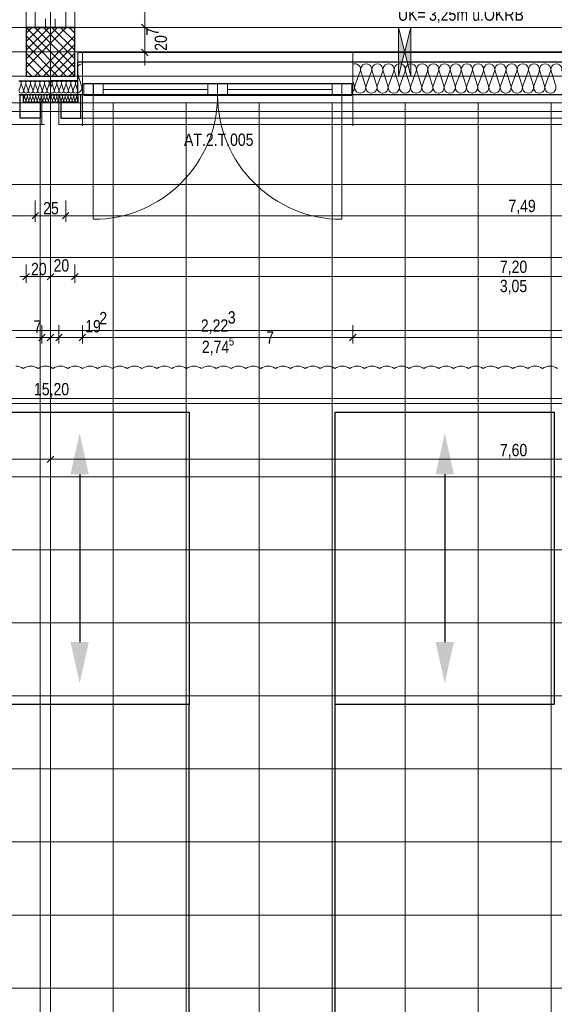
# Model space of a CAD drawing. Extents: x -420 to 300, y 62 to 1112.
# Tile 220 of 256: x -155 to -67, y 618 to 780. Entities that reach past the tile are written whole.
import ezdxf
from ezdxf.lldxf.tags import DXFTag

# ---------------------------------------------------------------- set-up
doc = ezdxf.new("R2010")
doc.units = 0
doc.layers.get('0').update_dxf_attribs({"lineweight": 13})
for name, color, linetype, lineweight, true_color in [('30 -33 Aussenwände- 3 Aussenstützen', 7, 'Continuous', 50, 0x0000dd), ('30 -33 Aussenwände- 7 Fassade_ Elemente', 7, 'Continuous', 9, 0x00aacc), ('30 -34 Innenwände- 1 tragend', 7, 'Continuous', 13, 0xdd0806), ('30 -34 Innenwände- 11 Durchbruch', 4, 'Continuous', 9, 0x00ffff), ('30 -34 Innenwände- 4 Türen_Fenster', 9, 'Continuous', 15, 0x808080), ('30 -35 Decken- 1 Konstruktion-Träger- Stahlbeton', 7, 'Continuous', 13, 0x33aa00), ('60- 61 allgemeine Ausstattung- 4 Terrassen', 9, 'Continuous', 9, 0x808080), ('70 -72 Beschriftung- 1 Beschriftung allgemein', 7, 'Continuous', 9, 0xff6633), ('70 -76 Bemaßung- 2 Allgemein', 9, 'Continuous', 5, 0x808080), ('70 -77 Revision- 2 Wolken', 7, 'Continuous', 18, 0x944cff)]:
    doc.layers.add(name, color=color, linetype=linetype, lineweight=lineweight, true_color=true_color)
doc.layers.add('70 -71 Achsen- 1 Gebäudeachsen', color=7, linetype='STRICHPUNKT2-A06CPUWML0', lineweight=18)
doc.styles.get("Standard").update_dxf_attribs({"font": 'ARIALN.TTF'})
tags = doc.linetypes.add('grob-A06CPUWHL0', pattern=[14, 3, -8, 3]).pattern_tags.tags
tags[8:9] = [DXFTag(74, 4), DXFTag(75, 0), DXFTag(340, '0'), DXFTag(46, 0.0), DXFTag(50, 0.0), DXFTag(44, 0.0), DXFTag(45, 0.0)]
tags[6:7] = [DXFTag(74, 4), DXFTag(75, 0), DXFTag(340, '0'), DXFTag(46, 0.0), DXFTag(50, 0.0), DXFTag(44, 0.0), DXFTag(45, 0.0)]
tags[4:5] = [DXFTag(74, 4), DXFTag(75, 0), DXFTag(340, '0'), DXFTag(46, 0.0), DXFTag(50, 0.0), DXFTag(44, 0.0), DXFTag(45, 0.0)]
tags = doc.linetypes.add('STRICHPUNKT2-A06CPUWML0', pattern=[12.7, 6.35, -3.175, 0, -3.175]).pattern_tags.tags
tags[10:11] = [DXFTag(74, 4), DXFTag(75, 0), DXFTag(340, '0'), DXFTag(46, 0.0), DXFTag(50, 0.0), DXFTag(44, 0.0), DXFTag(45, 0.0)]
tags[8:9] = [DXFTag(74, 4), DXFTag(75, 0), DXFTag(340, '0'), DXFTag(46, 0.0), DXFTag(50, 0.0), DXFTag(44, 0.0), DXFTag(45, 0.0)]
tags[6:7] = [DXFTag(74, 4), DXFTag(75, 0), DXFTag(340, '0'), DXFTag(46, 0.0), DXFTag(50, 0.0), DXFTag(44, 0.0), DXFTag(45, 0.0)]
tags[4:5] = [DXFTag(74, 4), DXFTag(75, 0), DXFTag(340, '0'), DXFTag(46, 0.0), DXFTag(50, 0.0), DXFTag(44, 0.0), DXFTag(45, 0.0)]

# ---------------------------------------------------------------- blocks, each defined once
blk = doc.blocks.new('Referenz-A06CPUWNL0', base_point=(-395.24, 76.95))
at = {"layer": '30 -33 Aussenwände- 3 Aussenstützen', "color": 0, "lineweight": 9}
for p, q in [((-154.3, 778.45), (-146.3, 770.45)), ((-147.71, 778.45), (-154.3, 771.87)), ((-149.13, 778.45), (-154.3, 773.28)), ((-150.54, 778.45), (-154.3, 774.7)), ((-151.95, 778.45), (-154.3, 776.11)), ((-153.37, 778.45), (-154.3, 777.52)), ((-152.88, 778.45), (-146.3, 771.87)), ((-151.47, 778.45), (-146.3, 773.28)), ((-150.06, 778.45), (-146.3, 774.7)), ((-148.64, 778.45), (-146.3, 776.11)), ((-147.23, 778.45), (-146.3, 777.52)), ((-154.3, 777.04), (-147.71, 770.45)), ((-146.3, 777.04), (-152.88, 770.45)), ((-154.3, 775.62), (-149.13, 770.45)), ((-146.3, 775.62), (-151.47, 770.45)), ((-150.3, 775.45), (-150.3, 773.45)), ((-154.3, 774.21), (-150.54, 770.45)), ((-151.3, 774.45), (-149.3, 774.45)), ((-146.3, 774.21), (-150.06, 770.45)), ((-154.3, 772.8), (-151.95, 770.45)), ((-146.3, 772.8), (-148.64, 770.45)), ((-154.3, 771.38), (-153.37, 770.45)), ((-146.3, 771.38), (-147.23, 770.45))]:
    blk.add_line(p, q, dxfattribs=at)
at = {"layer": '30 -33 Aussenwände- 3 Aussenstützen', "color": 0, "linetype": 'Continuous', "lineweight": 25, "ltscale": 0.25}
for p, q in [((-146.3, 778.45), (-154.3, 778.45)), ((-154.3, 778.45), (-154.3, 770.45)), ((-146.3, 770.45), (-146.3, 778.45)), ((-154.3, 770.45), (-146.3, 770.45))]:
    blk.add_line(p, q, dxfattribs=at)
at = {"layer": '30 -33 Aussenwände- 7 Fassade_ Elemente', "color": 0, "linetype": 'Continuous', "ltscale": 0.13}
for p, q in [((-150.3, 773.45), (-150.3, 775.45)), ((-150.3, 773.45), (-150.3, 775.45)), ((-151.3, 774.45), (-149.3, 774.45)), ((-151.3, 774.45), (-149.3, 774.45)), ((-2.8, 774.31), (-145.8, 774.31)), ((-145.8, 774.31), (-145.8, 767.35)), ((-145.8, 770.78), (-145.18, 768.85)), ((-100.27, 768.85), (-99.38, 771.25)), ((-99.29, 771.25), (-98.52, 768.85)), ((-98.43, 768.85), (-97.54, 771.25)), ((-97.45, 771.25), (-96.68, 768.85)), ((-97.45, 771.25), (-96.68, 768.85)), ((-96.59, 768.85), (-95.7, 771.25)), ((-96.59, 768.85), (-95.7, 771.25)), ((-95.61, 771.25), (-94.84, 768.85)), ((-95.61, 771.25), (-94.84, 768.85)), ((-94.75, 768.85), (-93.86, 771.25)), ((-93.77, 771.25), (-93, 768.85)), ((-92.91, 768.85), (-92.02, 771.25)), ((-91.93, 771.25), (-91.16, 768.85)), ((-91.07, 768.85), (-90.19, 771.25)), ((-90.1, 771.25), (-89.32, 768.85)), ((-89.23, 768.85), (-88.35, 771.25)), ((-88.26, 771.25), (-87.49, 768.85)), ((-87.4, 768.85), (-86.51, 771.25)), ((-86.42, 771.25), (-85.65, 768.85)), ((-85.56, 768.85), (-84.67, 771.25)), ((-84.58, 771.25), (-83.81, 768.85)), ((-83.72, 768.85), (-82.83, 771.25)), ((-82.74, 771.25), (-81.97, 768.85)), ((-81.88, 768.85), (-80.99, 771.25)), ((-80.9, 771.25), (-80.13, 768.85)), ((-80.04, 768.85), (-79.15, 771.25)), ((-79.06, 771.25), (-78.29, 768.85)), ((-78.2, 768.85), (-77.32, 771.25)), ((-77.23, 771.25), (-76.45, 768.85)), ((-76.36, 768.85), (-75.48, 771.25)), ((-75.39, 771.25), (-74.62, 768.85)), ((-74.53, 768.85), (-73.64, 771.25)), ((-73.55, 771.25), (-72.78, 768.85)), ((-72.69, 768.85), (-71.8, 771.25)), ((-71.71, 771.25), (-70.94, 768.85)), ((-70.85, 768.85), (-69.96, 771.25)), ((-69.87, 771.25), (-69.1, 768.85)), ((-69.01, 768.85), (-68.12, 771.25)), ((-68.03, 771.25), (-67.26, 768.85)), ((-155.13, 769.15), (-155.45, 768.15)), ((-154.72, 768.15), (-155.09, 769.15)), ((-154.36, 769.15), (-154.68, 768.15)), ((-153.95, 768.15), (-154.32, 769.15)), ((-153.6, 769.15), (-153.92, 768.15)), ((-153.19, 768.15), (-153.56, 769.15)), ((-152.83, 769.15), (-153.15, 768.15)), ((-152.42, 768.15), (-152.79, 769.15)), ((-152.06, 769.15), (-152.39, 768.15)), ((-151.66, 768.15), (-152.03, 769.15)), ((-151.3, 769.15), (-151.62, 768.15)), ((-150.89, 768.15), (-151.26, 769.15)), ((-150.53, 769.15), (-150.85, 768.15)), ((-150.49, 769.15), (-150.3, 768.62)), ((-150.04, 769.15), (-150.3, 768.44)), ((-150, 769.15), (-149.68, 768.15)), ((-149.64, 768.15), (-149.27, 769.15)), ((-149.23, 769.15), (-148.91, 768.15)), ((-149.23, 769.15), (-148.91, 768.15)), ((-148.87, 768.15), (-148.5, 769.15)), ((-148.87, 768.15), (-148.5, 769.15)), ((-148.47, 769.15), (-148.14, 768.15)), ((-148.47, 769.15), (-148.14, 768.15)), ((-148.11, 768.15), (-147.74, 769.15)), ((-147.7, 769.15), (-147.38, 768.15)), ((-147.34, 768.15), (-146.97, 769.15)), ((-147.34, 768.15), (-146.97, 769.15)), ((-146.93, 769.15), (-146.61, 768.15)), ((-146.93, 769.15), (-146.61, 768.15)), ((-146.57, 768.15), (-146.2, 769.15)), ((-146.17, 769.15), (-145.85, 768.15)), ((-144.8, 769.15), (-143.2, 769.15)), ((-144.8, 767.35), (-144.8, 769.15)), ((-122.83, 769.15), (-143.26, 769.15)), ((-143.26, 769.15), (-143.26, 767.35)), ((-143.2, 769.15), (-143.2, 767.35)), ((-122.83, 769.15), (-102.4, 769.15)), ((-122.83, 767.35), (-122.83, 769.15)), ((-122.83, 767.35), (-122.83, 769.15)), ((-102.4, 769.15), (-100.8, 769.15)), ((-102.4, 767.35), (-102.4, 769.15)), ((-102.4, 769.15), (-102.4, 767.35)), ((-100.8, 769.15), (-100.8, 767.35)), ((-100.6, 769.61), (-100.36, 768.85)), ((-151.7, 767.35), (-155.5, 767.35)), ((-154.58, 767.05), (-154.77, 766.45)), ((-154.33, 766.45), (-154.55, 767.05)), ((-154.12, 767.05), (-154.31, 766.45)), ((-153.87, 766.45), (-154.09, 767.05)), ((-153.66, 767.05), (-153.85, 766.45)), ((-153.41, 766.45), (-153.63, 767.05)), ((-153.2, 767.05), (-153.39, 766.45)), ((-152.95, 766.45), (-153.17, 767.05)), ((-152.74, 767.05), (-152.93, 766.45)), ((-152.49, 766.45), (-152.71, 767.05)), ((-152.28, 767.06), (-152.47, 766.45)), ((-152.03, 766.46), (-152.26, 767.06)), ((-151.82, 767.06), (-152.01, 766.46)), ((-151.57, 766.46), (-151.8, 767.06)), ((-151.7, 762.51), (-151.7, 767.35)), ((-151.36, 767.06), (-151.55, 766.46)), ((-151.11, 766.46), (-151.34, 767.06)), ((-150.9, 767.06), (-151.09, 766.46)), ((-150.65, 766.46), (-150.88, 767.06)), ((-150.44, 767.06), (-150.63, 766.46)), ((-150.42, 767.06), (-150.3, 766.73)), ((-150.18, 767.06), (-150.3, 766.73)), ((-150.16, 767.06), (-149.96, 766.46)), ((-149.94, 766.46), (-149.72, 767.06)), ((-149.7, 767.06), (-149.5, 766.46)), ((-149.7, 767.06), (-149.5, 766.46)), ((-149.48, 766.46), (-149.26, 767.06)), ((-149.48, 766.46), (-149.26, 767.06)), ((-149.24, 767.06), (-149.04, 766.46)), ((-149.24, 767.06), (-149.04, 766.46)), ((-149.02, 766.46), (-148.8, 767.06)), ((-145.8, 767.35), (-148.9, 767.35)), ((-148.9, 767.35), (-148.9, 762.51)), ((-148.78, 767.06), (-148.58, 766.46)), ((-148.56, 766.46), (-148.34, 767.06)), ((-148.32, 767.06), (-148.13, 766.45)), ((-148.1, 766.45), (-147.88, 767.05)), ((-147.86, 767.05), (-147.67, 766.45)), ((-147.64, 766.45), (-147.42, 767.05)), ((-147.4, 767.05), (-147.21, 766.45)), ((-147.18, 766.45), (-146.96, 767.05)), ((-146.94, 767.05), (-146.75, 766.45)), ((-146.72, 766.45), (-146.5, 767.05)), ((-146.72, 766.45), (-146.5, 767.05)), ((-146.48, 767.05), (-146.29, 766.45)), ((-146.48, 767.05), (-146.29, 766.45)), ((-146.26, 766.45), (-146.04, 767.05)), ((-146.02, 767.05), (-145.83, 766.45)), ((-145.3, 763.51), (-145.3, 767.35)), ((-145.3, 767.35), (-3.3, 767.35)), ((-143.2, 767.35), (-144.8, 767.35)), ((-143.26, 767.35), (-122.83, 767.35)), ((-102.4, 767.35), (-122.83, 767.35)), ((-100.8, 767.35), (-102.4, 767.35)), ((-3.3, 763.51), (-145.3, 763.51)), ((-148.9, 762.51), (0.3, 762.51))]:
    blk.add_line(p, q, dxfattribs=at)
at = {"layer": '30 -33 Aussenwände- 7 Fassade_ Elemente', "color": 0, "linetype": 'Continuous', "lineweight": 18, "ltscale": 0.18}
for p, q in [((-145.06, 762.28), (-145.06, 774.51)), ((-100.6, 774.51), (-100.6, 762.28)), ((-145.06, 769.15), (-100.6, 769.15)), ((-145.06, 767.35), (-145.06, 769.15)), ((-145.06, 769.15), (-143.26, 769.15)), ((-145.06, 767.35), (-145.06, 769.15)), ((-143.26, 769.15), (-143.26, 767.35)), ((-143.26, 769.15), (-141.66, 769.15)), ((-143.26, 767.35), (-143.26, 769.15)), ((-141.66, 769.15), (-141.66, 767.35)), ((-141.66, 768.25), (-124.43, 768.25)), ((-124.43, 769.15), (-122.83, 769.15)), ((-124.43, 767.35), (-124.43, 769.15)), ((-122.83, 769.15), (-121.23, 769.15)), ((-122.83, 767.35), (-122.83, 769.15)), ((-122.83, 769.15), (-122.83, 767.35)), ((-121.23, 769.15), (-121.23, 767.35)), ((-104, 768.25), (-121.23, 768.25)), ((-104, 769.15), (-102.4, 769.15)), ((-104, 767.35), (-104, 769.15)), ((-102.4, 769.15), (-102.4, 767.35)), ((-102.4, 769.15), (-100.6, 769.15)), ((-102.4, 767.35), (-102.4, 769.15)), ((-100.6, 769.15), (-100.6, 767.35)), ((-100.6, 769.15), (-100.6, 767.35)), ((-100.6, 767.35), (-145.06, 767.35)), ((-143.26, 767.35), (-145.06, 767.35)), ((-141.66, 767.35), (-143.26, 767.35)), ((-122.83, 767.35), (-124.43, 767.35)), ((-121.23, 767.35), (-122.83, 767.35)), ((-102.4, 767.35), (-104, 767.35)), ((-100.6, 767.35), (-102.4, 767.35))]:
    blk.add_line(p, q, dxfattribs=at)
at = {"layer": '30 -33 Aussenwände- 7 Fassade_ Elemente', "color": 0, "linetype": 'Continuous', "lineweight": 25, "ltscale": 0.25}
for p, q in [((-145.8, 769.65), (-145.8, 772.81)), ((-145.8, 772.81), (-2.8, 772.81)), ((-155.5, 769.65), (-150.3, 769.65)), ((-150.3, 769.65), (-145.8, 769.65)), ((-145.8, 769.65), (-150.3, 769.65)), ((-145.8, 767.35), (-145.8, 769.65)), ((-150.3, 767.35), (-155.5, 767.35)), ((-155.3, 763.51), (-155.3, 767.35)), ((-155.3, 767.35), (-154.8, 767.35)), ((-154.8, 767.35), (-154.8, 766.15)), ((1.7, 767.35), (-150.3, 767.35)), ((-150.3, 767.35), (-145.8, 767.35)), ((-145.8, 767.35), (-145.8, 766.15)), ((-145.3, 767.35), (-145.8, 767.35)), ((-145.3, 763.51), (-145.3, 767.35)), ((-154.8, 766.15), (-152, 766.15)), ((-152, 766.15), (-152, 763.51)), ((-145.8, 766.15), (-148.6, 766.15)), ((-148.6, 766.15), (-148.6, 763.51)), ((-152, 763.51), (-155.3, 763.51)), ((-148.6, 763.51), (-145.3, 763.51))]:
    blk.add_line(p, q, dxfattribs=at)
at = {"layer": '30 -33 Aussenwände- 7 Fassade_ Elemente', "color": 0, "linetype": 'grob-A06CPUWHL0', "ltscale": 0.13}
for p, q in [((-144.8, 769.25), (-100.8, 769.25)), ((-144.8, 767.25), (-100.8, 767.25)), ((-143.26, 746.92), (-143.26, 767.35)), ((-143.2, 767.35), (-122.8, 767.35)), ((-102.4, 767.35), (-122.8, 767.35)), ((-102.4, 746.92), (-102.4, 767.35)), ((-301.3, 762.51), (-151.3, 762.51)), ((-145.06, 762.51), (-100.6, 762.51))]:
    blk.add_line(p, q, dxfattribs=at)
at = {"layer": '30 -33 Aussenwände- 7 Fassade_ Elemente', "color": 0, "linetype": 'Continuous', "ltscale": 0.13}
for centre, major_axis, end_param in [((-145.08, 771.53), (0.013, 0.918), 0.915814), ((-100.25, 771.53), (0.874, -0.282), 2.267649), ((-98.41, 771.53), (-0.539, 0.744), 1.254884), ((-98.41, 771.53), (0.539, 0.744), 1.254884), ((-98.41, 771.53), (0.874, -0.282), 1.254884), ((-96.58, 771.53), (0.874, -0.282), 3.764652), ((-96.58, 771.53), (-0.539, 0.744), 1.254884), ((-96.58, 771.53), (0.539, 0.744), 1.254884), ((-96.58, 771.53), (0.874, -0.282), 1.254884), ((-94.74, 771.53), (0.874, -0.282), 3.764652), ((-94.74, 771.53), (-0.539, 0.744), 1.254884), ((-94.74, 771.53), (0.539, 0.744), 1.254884), ((-94.74, 771.53), (0.874, -0.282), 1.254884), ((-92.9, 771.53), (0.874, -0.282), 3.764652), ((-91.06, 771.53), (0.874, -0.282), 3.764652), ((-89.22, 771.53), (0.874, -0.282), 3.764652), ((-87.38, 771.53), (0.874, -0.282), 3.764652), ((-85.54, 771.53), (0.874, -0.282), 3.764652), ((-83.71, 771.53), (0.874, -0.282), 3.764652), ((-81.87, 771.53), (0.874, -0.282), 3.764652), ((-80.03, 771.53), (0.874, -0.282), 3.764652), ((-78.19, 771.53), (0.874, -0.282), 3.764652), ((-76.35, 771.53), (0.874, -0.282), 3.764652), ((-74.51, 771.53), (0.874, -0.282), 3.764652), ((-72.67, 771.53), (0.874, -0.282), 3.764652), ((-70.84, 771.53), (0.874, -0.282), 3.764652), ((-69, 771.53), (0.874, -0.282), 3.764652), ((-67.16, 771.53), (0.874, -0.282), 3.764652), ((-155.49, 769.27), (0.364, -0.117), 1.896254), ((-154.73, 769.27), (0.364, -0.117), 3.764652), ((-153.96, 769.27), (0.364, -0.117), 3.764652), ((-153.19, 769.27), (0.364, -0.117), 3.764652), ((-152.43, 769.27), (0.364, -0.117), 3.764652), ((-152.43, 769.27), (-0.225, 0.31), 1.254884), ((-152.43, 769.27), (0.225, 0.31), 1.254884), ((-152.43, 769.27), (0.364, -0.117), 1.254884), ((-151.66, 769.27), (0.364, -0.117), 3.764652), ((-151.66, 769.27), (-0.225, 0.31), 1.254884), ((-151.66, 769.27), (0.225, 0.31), 1.254884), ((-151.66, 769.27), (0.364, -0.117), 1.254884), ((-150.9, 769.27), (-0.225, 0.31), 1.254884), ((-150.9, 769.27), (0.225, 0.31), 1.254884), ((-150.9, 769.27), (0.364, -0.117), 1.254884), ((-150.13, 769.27), (-0.168, 0.344), 1.428714), ((-150.4, 769.27), (0.364, -0.117), 1.613483), ((-149.63, 769.27), (-0.225, 0.31), 1.254884), ((-149.63, 769.27), (0.225, 0.31), 1.254884), ((-149.63, 769.27), (0.364, -0.117), 1.254884), ((-148.87, 769.27), (0.364, -0.117), 3.764652), ((-148.87, 769.27), (-0.225, 0.31), 1.254884), ((-148.87, 769.27), (0.225, 0.31), 1.254884), ((-148.87, 769.27), (0.364, -0.117), 1.254884), ((-148.1, 769.27), (0.364, -0.117), 3.764652), ((-148.1, 769.27), (-0.225, 0.31), 1.254884), ((-148.1, 769.27), (0.225, 0.31), 1.254884), ((-148.1, 769.27), (0.364, -0.117), 1.254884), ((-147.34, 769.27), (0.364, -0.117), 3.764652), ((-147.34, 769.27), (0.364, -0.117), 3.764652), ((-146.57, 769.27), (0.364, -0.117), 3.764652), ((-146.57, 769.27), (0.364, -0.117), 3.764652), ((-145.8, 769.27), (0.005, 0.383), 1.896254), ((-146.05, 768.57), (0.257, -0.882), 1.599418), ((-101.23, 768.57), (0.632, -0.667), 1.123848), ((-99.39, 768.57), (-0.874, 0.282), 1.255075), ((-99.39, 768.57), (0.539, -0.744), 1.255075), ((-97.55, 768.57), (-0.874, 0.282), 3.765224), ((-97.55, 768.57), (-0.874, 0.282), 1.255075), ((-97.55, 768.57), (0.539, -0.744), 1.255075), ((-95.71, 768.57), (-0.874, 0.282), 3.765224), ((-95.71, 768.57), (-0.874, 0.282), 1.255075), ((-95.71, 768.57), (0.539, -0.744), 1.255075), ((-93.88, 768.57), (-0.874, 0.282), 3.765224), ((-92.04, 768.57), (-0.874, 0.282), 3.765224), ((-90.2, 768.57), (-0.874, 0.282), 3.765224), ((-88.36, 768.57), (-0.874, 0.282), 3.765224), ((-86.52, 768.57), (-0.874, 0.282), 3.765224), ((-84.68, 768.57), (-0.874, 0.282), 3.765224), ((-82.84, 768.57), (-0.874, 0.282), 3.765224), ((-81.01, 768.57), (-0.874, 0.282), 3.765224), ((-79.17, 768.57), (-0.874, 0.282), 3.765224), ((-77.33, 768.57), (-0.874, 0.282), 3.765224), ((-75.49, 768.57), (-0.874, 0.282), 3.765224), ((-73.65, 768.57), (-0.874, 0.282), 3.765224), ((-71.81, 768.57), (-0.874, 0.282), 3.765224), ((-69.97, 768.57), (-0.874, 0.282), 3.765224), ((-68.14, 768.57), (-0.874, 0.282), 3.765224), ((-155.09, 768.04), (-0.364, 0.117), 3.765224), ((-154.79, 767.12), (0.219, -0.07), 1.896254), ((-154.32, 768.04), (-0.364, 0.117), 3.765224), ((-154.33, 767.12), (0.219, -0.07), 3.764652), ((-153.88, 767.12), (0.219, -0.07), 3.764652), ((-153.55, 768.04), (-0.364, 0.117), 3.765224), ((-153.42, 767.12), (0.219, -0.07), 3.764652), ((-152.96, 767.12), (0.219, -0.07), 3.764652), ((-152.79, 768.04), (-0.364, 0.117), 3.765224), ((-152.5, 767.13), (0.219, -0.07), 3.764652), ((-152.02, 768.04), (-0.364, 0.117), 3.765224), ((-152.02, 768.04), (-0.364, 0.117), 1.255075), ((-152.04, 767.13), (0.219, -0.07), 3.764652), ((-152.02, 768.04), (-0.225, -0.31), 1.255075), ((-151.58, 767.13), (0.219, -0.07), 3.764652), ((-151.58, 767.13), (-0.135, 0.186), 1.254884), ((-152.02, 768.04), (0.225, -0.31), 1.255075), ((-151.58, 767.13), (0.135, 0.186), 1.254884), ((-151.25, 768.04), (-0.364, 0.117), 3.765224), ((-151.25, 768.04), (-0.364, 0.117), 1.255075), ((-151.25, 768.04), (-0.225, -0.31), 1.255075), ((-151.58, 767.13), (0.219, -0.07), 1.254884), ((-151.12, 767.13), (0.219, -0.07), 3.764652), ((-151.12, 767.13), (-0.135, 0.186), 1.254884), ((-151.12, 767.13), (0.135, 0.186), 1.254884), ((-151.25, 768.04), (0.225, -0.31), 1.255075), ((-151.12, 767.13), (0.219, -0.07), 1.254884), ((-150.66, 767.13), (-0.135, 0.186), 1.254884), ((-150.49, 768.04), (-0.364, 0.117), 2.405647), ((-150.66, 767.13), (0.135, 0.186), 1.254884), ((-150.66, 767.13), (0.219, -0.07), 1.254884), ((-150.2, 767.13), (-0.1, 0.207), 1.434048), ((-150.04, 768.04), (-0.257, -0.283), 2.619647), ((-150.4, 767.13), (0.219, -0.071), 1.434048), ((-149.94, 767.13), (-0.135, 0.186), 1.254884), ((-149.94, 767.13), (0.135, 0.186), 1.254884), ((-149.94, 767.13), (0.219, -0.071), 1.254884), ((-149.48, 767.13), (0.219, -0.071), 3.764652), ((-149.48, 767.13), (-0.135, 0.186), 1.254884), ((-149.27, 768.04), (-0.364, 0.117), 3.765224), ((-149.27, 768.04), (-0.364, 0.117), 1.255075), ((-149.48, 767.13), (0.135, 0.186), 1.254884), ((-149.27, 768.04), (-0.225, -0.31), 1.255075), ((-149.48, 767.13), (0.219, -0.071), 1.254884), ((-149.02, 767.13), (0.219, -0.071), 3.764652), ((-149.02, 767.13), (-0.135, 0.186), 1.254884), ((-149.02, 767.13), (0.135, 0.186), 1.254884), ((-149.27, 768.04), (0.225, -0.31), 1.255075), ((-148.51, 768.04), (-0.364, 0.117), 3.765224), ((-148.51, 768.04), (-0.364, 0.117), 1.255075), ((-149.02, 767.13), (0.219, -0.071), 1.254884), ((-148.56, 767.13), (0.219, -0.071), 3.764652), ((-148.51, 768.04), (-0.225, -0.31), 1.255075), ((-148.1, 767.13), (0.219, -0.071), 3.764652), ((-148.51, 768.04), (0.225, -0.31), 1.255075), ((-147.74, 768.04), (-0.364, 0.117), 3.765224), ((-147.64, 767.12), (0.219, -0.071), 3.764652), ((-147.18, 767.12), (0.219, -0.071), 3.764652), ((-146.98, 768.04), (-0.364, 0.117), 3.765224), ((-146.98, 768.04), (-0.364, 0.117), 3.765224), ((-146.72, 767.12), (0.219, -0.071), 3.764652), ((-146.72, 767.12), (0.219, -0.071), 3.764652), ((-146.21, 768.04), (-0.364, 0.117), 3.765224), ((-146.26, 767.12), (0.219, -0.071), 3.764652), ((-146.26, 767.12), (0.219, -0.071), 3.764652), ((-145.8, 767.12), (0.003, 0.23), 1.896254), ((-99.39, 768.57), (-0.539, -0.744), 1.255075), ((-97.55, 768.57), (-0.539, -0.744), 1.255075), ((-95.71, 768.57), (-0.539, -0.744), 1.255075), ((-154.55, 766.38), (-0.219, 0.07), 3.765224), ((-154.09, 766.38), (-0.219, 0.07), 3.765224), ((-153.63, 766.38), (-0.219, 0.07), 3.765224), ((-153.17, 766.38), (-0.219, 0.07), 3.765224), ((-152.71, 766.38), (-0.219, 0.07), 3.765224), ((-152.25, 766.38), (-0.219, 0.07), 3.765224), ((-151.79, 766.38), (-0.219, 0.07), 3.765224), ((-151.33, 766.39), (-0.219, 0.07), 3.765224), ((-151.33, 766.39), (-0.219, 0.07), 1.255075), ((-151.33, 766.39), (-0.135, -0.186), 1.255075), ((-151.33, 766.39), (0.135, -0.186), 1.255075), ((-150.87, 766.39), (-0.219, 0.07), 3.765224), ((-150.87, 766.39), (-0.219, 0.07), 1.255075), ((-150.87, 766.39), (-0.135, -0.186), 1.255075), ((-150.87, 766.39), (0.135, -0.186), 1.255075), ((-150.41, 766.39), (-0.219, 0.07), 2.411197), ((-150.18, 766.39), (-0.116, -0.198), 2.411197), ((-149.72, 766.39), (-0.219, 0.071), 3.765224), ((-149.72, 766.39), (-0.219, 0.071), 1.255075), ((-149.72, 766.39), (-0.135, -0.186), 1.255075), ((-149.72, 766.39), (0.135, -0.186), 1.255075), ((-149.26, 766.39), (-0.219, 0.071), 3.765224), ((-149.26, 766.39), (-0.219, 0.071), 1.255075), ((-149.26, 766.39), (-0.135, -0.186), 1.255075), ((-149.26, 766.39), (0.135, -0.186), 1.255075), ((-148.8, 766.38), (-0.219, 0.071), 3.765224), ((-148.34, 766.38), (-0.219, 0.071), 3.765224), ((-147.88, 766.38), (-0.219, 0.071), 3.765224), ((-147.42, 766.38), (-0.219, 0.071), 3.765224), ((-146.97, 766.38), (-0.219, 0.071), 3.765224), ((-146.51, 766.38), (-0.219, 0.071), 3.765224), ((-146.51, 766.38), (-0.219, 0.071), 3.765224), ((-146.05, 766.38), (-0.219, 0.071), 3.765224)]:
    blk.add_ellipse(centre, major_axis=major_axis, ratio=1, start_param=0, end_param=end_param, dxfattribs=at)
at = {"layer": '30 -33 Aussenwände- 7 Fassade_ Elemente', "color": 0, "linetype": 'grob-A06CPUWHL0', "ltscale": 0.13}
for centre, major_axis in [((-143.26, 767.35), (0, -20.43)), ((-102.4, 767.35), (-20.43, 0))]:
    blk.add_ellipse(centre, major_axis=major_axis, ratio=1, start_param=0, end_param=1.570796, dxfattribs=at)
at = {"layer": '30 -34 Innenwände- 1 tragend', "color": 0, "linetype": 'Continuous', "lineweight": -2, "ltscale": 0.13}
blk.add_line((-152.8, 778.45), (-147.8, 778.45), dxfattribs=at)
blk.add_line((-152.8, 778.45), (-147.8, 778.45), dxfattribs=at)
blk.add_line((-152.8, 778.45), (-147.8, 778.45), dxfattribs=at)
at = {"layer": '30 -34 Innenwände- 11 Durchbruch', "color": 0, "linetype": 'Continuous', "ltscale": 0.13}
for p, q in [((-93.1, 778.45), (-91.1, 778.45)), ((-91.1, 778.45), (-93.1, 770.45)), ((-91.1, 770.45), (-93.1, 778.45)), ((-93.1, 770.45), (-93.1, 778.45)), ((-93.1, 778.45), (-91.1, 770.45)), ((-91.1, 778.45), (-93.1, 770.45)), ((-91.1, 770.45), (-91.1, 778.45)), ((-93.1, 770.45), (-91.1, 770.45))]:
    blk.add_line(p, q, dxfattribs=at)
at = {"layer": '30 -34 Innenwände- 11 Durchbruch', "color": 0, "lineweight": 0}
for points in [[(-93.1, 770.45), (-93.1, 778.45), (-92.1, 774.45)], [(-91.1, 770.45), (-92.1, 774.45), (-91.1, 778.45)]]:
    blk.add_solid(points, dxfattribs=at)
at = {"layer": '30 -34 Innenwände- 4 Türen_Fenster', "color": 0, "linetype": 'grob-A06CPUWHL0', "ltscale": 0.15}
for p, q in [((-152.8, 830.45), (-152.8, 778.45)), ((-147.8, 830.45), (-147.8, 778.45))]:
    blk.add_line(p, q, dxfattribs=at)
at = {"layer": '30 -34 Innenwände- 4 Türen_Fenster', "color": 0, "linetype": 'Continuous', "ltscale": 0.15}
for p, q in [((-151.1, 778.45), (-151.1, 779.85)), ((-149.5, 779.85), (-149.5, 778.45)), ((-149.5, 778.45), (-151.1, 778.45))]:
    blk.add_line(p, q, dxfattribs=at)
at = {"layer": '30 -35 Decken- 1 Konstruktion-Träger- Stahlbeton', "color": 0, "linetype": 'grob-A06CPUWHL0', "lineweight": -2, "ltscale": 0.13}
for p, q in [((-154.3, 830.45), (-154.3, 778.45)), ((-146.3, 830.45), (-146.3, 778.45)), ((-298.3, 778.45), (-2.3, 778.45)), ((-298.3, 770.45), (-2.3, 770.45))]:
    blk.add_line(p, q, dxfattribs=at)
at = {"layer": '30 -35 Decken- 1 Konstruktion-Träger- Stahlbeton', "color": 0, "lineweight": 35}
blk.add_line((-146.3, 778.45), (-154.3, 778.45), dxfattribs=at)
at = {"layer": '60- 61 allgemeine Ausstattung- 4 Terrassen', "color": 0}
for p, q in [((-307.5, 766.05), (3.5, 766.05)), ((-152, 379.25), (-152, 766.05)), ((-140, 379.25), (-140, 766.05)), ((-128, 379.25), (-128, 766.05)), ((-116, 379.25), (-116, 766.05)), ((-104, 379.25), (-104, 766.05)), ((-92, 379.25), (-92, 766.05)), ((-80, 379.25), (-80, 766.05)), ((-68, 379.25), (-68, 766.05)), ((-307.5, 764.65), (3.5, 764.65)), ((-307.5, 752.65), (3.5, 752.65)), ((-307.5, 740.65), (3.5, 740.65)), ((-307.5, 728.65), (3.5, 728.65)), ((-307.5, 716.65), (3.5, 716.65)), ((-307.5, 704.65), (3.5, 704.65)), ((-307.5, 692.65), (3.5, 692.65)), ((-307.5, 680.65), (3.5, 680.65)), ((-307.5, 668.65), (3.5, 668.65)), ((-307.5, 656.65), (3.5, 656.65)), ((-307.5, 644.65), (3.5, 644.65)), ((-307.5, 632.65), (3.5, 632.65)), ((-307.5, 620.65), (3.5, 620.65))]:
    blk.add_line(p, q, dxfattribs=at)
at = {"layer": '60- 61 allgemeine Ausstattung- 4 Terrassen', "color": 0, "linetype": 'grob-A06CPUWHL0', "lineweight": 25, "ltscale": 0.25}
for p, q in [((-163.5, 715.25), (-127.5, 715.25)), ((-127.5, 715.25), (-127.5, 667.25)), ((-103.5, 667.25), (-103.5, 715.25)), ((-103.5, 715.25), (-67.5, 715.25)), ((-67.5, 715.25), (-67.5, 667.25)), ((-127.5, 667.25), (-163.5, 667.25)), ((-127.5, 583.25), (-127.5, 667.25)), ((-67.5, 667.25), (-103.5, 667.25)), ((-103.5, 607.25), (-103.5, 667.25))]:
    blk.add_line(p, q, dxfattribs=at)
at = {"layer": '60- 61 allgemeine Ausstattung- 4 Terrassen', "color": 0, "lineweight": 25}
for p, q in [((-145.5, 705.04), (-145.5, 677.47)), ((-85.5, 705.04), (-85.5, 677.47))]:
    blk.add_line(p, q, dxfattribs=at)
at = {"layer": '60- 61 allgemeine Ausstattung- 4 Terrassen', "color": 0, "lineweight": 0}
for points in [[(-147, 705.04), (-145.5, 711.79), (-144, 705.04)], [(-87, 705.04), (-85.5, 711.79), (-84, 705.04)], [(-147, 677.47), (-145.5, 670.72), (-144, 677.47)], [(-87, 677.47), (-85.5, 670.72), (-84, 677.47)]]:
    blk.add_solid(points, dxfattribs=at)
at = {"layer": '70 -71 Achsen- 1 Gebäudeachsen', "color": 0, "linetype": 'STRICHPUNKT2-A06CPUWML0', "ltscale": 0.18}
for p, q in [((-150.3, 1084.39), (-150.3, 84.95)), ((-387.24, 774.45), (76.5, 774.45))]:
    blk.add_line(p, q, dxfattribs=at)
at = {"layer": '70 -76 Bemaßung- 2 Allgemein', "color": 0, "linetype": 'Continuous', "ltscale": 0.13}
for p, q in [((-134.8, 779.51), (-134.8, 829.39)), ((-134.8, 779.51), (-134.8, 780.57)), ((-134.8, 777.45), (-134.8, 779.51)), ((-134.8, 777.45), (-134.8, 779.51)), ((-137.3, 778.45), (-133.8, 778.45)), ((-137.3, 778.45), (-133.8, 778.45)), ((-134.8, 774.31), (-134.8, 778.45)), ((-134.8, 775.31), (-134.8, 773.25)), ((-137.3, 774.31), (-133.8, 774.31)), ((-134.8, 773.25), (-134.8, 772.19)), ((-152.8, 750.01), (-152.8, 746.51)), ((-152.8, 750.01), (-152.8, 746.51)), ((-147.8, 750.01), (-147.8, 746.51)), ((-147.8, 750.01), (-147.8, 746.51)), ((-153.86, 747.51), (-301.38, 747.51)), ((-151.8, 747.51), (-153.86, 747.51)), ((-153.8, 747.51), (-151.74, 747.51)), ((-148.86, 747.51), (-151.74, 747.51)), ((-146.8, 747.51), (-148.86, 747.51)), ((-148.8, 747.51), (-146.74, 747.51)), ((0.94, 747.51), (-146.74, 747.51)), ((-154.3, 739.51), (-154.3, 736.51)), ((-154.3, 739.51), (-154.3, 736.51)), ((-150.3, 739.51), (-150.3, 736.51)), ((-150.3, 739.51), (-150.3, 736.51)), ((-146.3, 739.51), (-146.3, 736.51)), ((-146.3, 739.51), (-146.3, 736.51)), ((-153.8, 737.51), (-155.36, 737.51)), ((-153.77, 738.04), (-154.83, 736.98)), ((-154.83, 736.98), (-153.77, 738.04)), ((-154.8, 737.51), (-153.24, 737.51)), ((-151.36, 737.51), (-153.24, 737.51)), ((-149.8, 737.51), (-151.36, 737.51)), ((-149.77, 738.04), (-150.83, 736.98)), ((-150.83, 736.98), (-149.77, 738.04)), ((-150.8, 737.51), (-149.24, 737.51)), ((-147.36, 737.51), (-149.24, 737.51)), ((-145.8, 737.51), (-147.36, 737.51)), ((-145.77, 738.04), (-146.83, 736.98)), ((-146.83, 736.98), (-145.77, 738.04)), ((-146.8, 737.51), (-145.24, 737.51)), ((-3.36, 737.51), (-145.24, 737.51)), ((-151.7, 729.51), (-151.7, 726.51)), ((-151.7, 729.51), (-151.7, 726.51)), ((-148.9, 729.51), (-148.9, 726.51)), ((-148.9, 729.51), (-148.9, 726.51)), ((-145.06, 729.51), (-145.06, 726.51)), ((-145.06, 729.51), (-145.06, 726.51)), ((-100.6, 729.51), (-100.6, 726.51)), ((-100.6, 729.51), (-100.6, 726.51)), ((-152.23, 726.98), (-151.17, 728.04)), ((-151.17, 728.04), (-152.23, 726.98)), ((-150.83, 726.98), (-149.77, 728.04)), ((-149.77, 728.04), (-150.83, 726.98)), ((-150.3, 727.57), (-150.3, 728.51)), ((-149.43, 726.98), (-148.37, 728.04)), ((-148.37, 728.04), (-149.43, 726.98)), ((-145.59, 726.98), (-144.53, 728.04)), ((-145.59, 726.98), (-144.53, 728.04)), ((-100.07, 728.04), (-101.13, 726.98)), ((-101.13, 726.98), (-100.07, 728.04)), ((-151.7, 727.51), (-156, 727.51)), ((-152.76, 727.51), (-153.82, 727.51)), ((-151.2, 727.51), (-152.76, 727.51)), ((-151.36, 727.51), (-152.42, 727.51)), ((-152.2, 727.51), (-150.64, 727.51)), ((-150.3, 727.51), (-151.7, 727.51)), ((-149.8, 727.51), (-151.36, 727.51)), ((-149.96, 727.51), (-151.02, 727.51)), ((-150.8, 727.51), (-149.24, 727.51)), ((-150.64, 727.51), (-149.58, 727.51)), ((-148.9, 727.51), (-150.3, 727.51)), ((-150.3, 727.45), (-150.3, 726.51)), ((-148.4, 727.51), (-149.96, 727.51)), ((-149.4, 727.51), (-147.84, 727.51)), ((-149.24, 727.51), (-148.18, 727.51)), ((-145.06, 727.51), (-148.9, 727.51)), ((-147.84, 727.51), (-146.78, 727.51)), ((-145.56, 727.51), (-144, 727.51)), ((-145.56, 727.51), (-144, 727.51)), ((-144, 727.51), (-142.94, 727.51)), ((-101.66, 727.51), (-144, 727.51)), ((-100.1, 727.51), (-101.66, 727.51)), ((-101.1, 727.51), (-99.54, 727.51)), ((-0.76, 727.51), (-99.54, 727.51)), ((0.64, 717.51), (-301.24, 717.51)), ((-150.3, 709.51), (-150.3, 706.51)), ((-150.3, 709.51), (-150.3, 706.51)), ((-151.36, 707.51), (-301.24, 707.51)), ((-149.8, 707.51), (-151.36, 707.51)), ((-149.77, 708.04), (-150.83, 706.98)), ((-150.83, 706.98), (-149.77, 708.04)), ((-150.8, 707.51), (-149.24, 707.51)), ((0.64, 707.51), (-149.24, 707.51))]:
    blk.add_line(p, q, dxfattribs=at)
at = {"layer": '70 -76 Bemaßung- 2 Allgemein', "color": 0, "linetype": 'Continuous', "lineweight": 20, "ltscale": 0.2}
for p, q in [((-134.27, 777.92), (-135.33, 778.98)), ((-134.27, 777.92), (-135.33, 778.98)), ((-135.33, 774.84), (-134.27, 773.78)), ((-152.27, 748.04), (-153.33, 746.98)), ((-153.33, 746.98), (-152.27, 748.04)), ((-147.27, 748.04), (-148.33, 746.98)), ((-148.33, 746.98), (-147.27, 748.04))]:
    blk.add_line(p, q, dxfattribs=at)
at = {"layer": '70 -77 Revision- 2 Wolken', "color": 0, "linetype": 'Continuous', "ltscale": 0.18}
for centre, major_axis in [((-155.98, 720.77), (1.22, 1.63)), ((-153.55, 720.77), (0, 2.03)), ((-153.55, 720.77), (1.22, 1.63)), ((-151.11, 720.77), (0, 2.03)), ((-151.11, 720.77), (1.22, 1.63)), ((-148.67, 720.77), (0, 2.03)), ((-148.67, 720.77), (1.22, 1.63)), ((-146.23, 720.77), (0, 2.03)), ((-146.23, 720.77), (1.22, 1.63)), ((-143.79, 720.77), (0, 2.03)), ((-143.79, 720.77), (1.22, 1.63)), ((-141.35, 720.77), (0, 2.03)), ((-141.35, 720.77), (1.22, 1.63)), ((-138.92, 720.77), (0, 2.03)), ((-138.92, 720.77), (1.22, 1.63)), ((-136.48, 720.77), (0, 2.03)), ((-136.48, 720.77), (1.22, 1.63)), ((-134.04, 720.77), (0, 2.03)), ((-134.04, 720.77), (1.22, 1.63)), ((-131.6, 720.77), (0, 2.03)), ((-131.6, 720.77), (1.22, 1.63)), ((-129.16, 720.77), (0, 2.03)), ((-129.16, 720.77), (1.22, 1.63)), ((-126.72, 720.77), (0, 2.03)), ((-126.72, 720.77), (1.22, 1.63)), ((-124.29, 720.77), (0, 2.03)), ((-124.29, 720.77), (1.22, 1.63)), ((-121.85, 720.77), (0, 2.03)), ((-121.85, 720.77), (1.22, 1.63)), ((-119.41, 720.77), (0, 2.03)), ((-119.41, 720.77), (1.22, 1.63)), ((-116.97, 720.77), (0, 2.03)), ((-116.97, 720.77), (1.22, 1.63)), ((-114.53, 720.77), (0, 2.03)), ((-114.53, 720.77), (1.22, 1.63)), ((-112.09, 720.77), (0, 2.03)), ((-112.09, 720.77), (1.22, 1.63)), ((-109.66, 720.77), (0, 2.03)), ((-109.66, 720.77), (1.22, 1.63)), ((-107.22, 720.77), (0, 2.03)), ((-107.22, 720.77), (1.22, 1.63)), ((-104.78, 720.77), (0, 2.03)), ((-104.78, 720.77), (1.22, 1.63)), ((-102.34, 720.77), (0, 2.03)), ((-102.34, 720.77), (1.22, 1.63)), ((-99.9, 720.77), (0, 2.03)), ((-99.9, 720.77), (1.22, 1.63)), ((-97.46, 720.77), (0, 2.03)), ((-97.46, 720.77), (1.22, 1.63)), ((-95.02, 720.77), (0, 2.03)), ((-95.02, 720.77), (1.22, 1.63)), ((-92.59, 720.77), (0, 2.03)), ((-92.59, 720.77), (1.22, 1.63)), ((-90.15, 720.77), (0, 2.03)), ((-90.15, 720.77), (1.22, 1.63)), ((-87.71, 720.77), (0, 2.03)), ((-87.71, 720.77), (1.22, 1.63)), ((-85.27, 720.77), (0, 2.03)), ((-85.27, 720.77), (1.22, 1.63)), ((-82.83, 720.77), (0, 2.03)), ((-82.83, 720.77), (1.22, 1.63)), ((-80.39, 720.77), (0, 2.03)), ((-80.39, 720.77), (1.22, 1.63)), ((-77.96, 720.77), (0, 2.03)), ((-77.96, 720.77), (1.22, 1.63)), ((-75.52, 720.77), (0, 2.03)), ((-75.52, 720.77), (1.22, 1.63)), ((-73.08, 720.77), (0, 2.03)), ((-73.08, 720.77), (1.22, 1.63)), ((-70.64, 720.77), (0, 2.03)), ((-70.64, 720.77), (1.22, 1.63)), ((-68.2, 720.77), (0, 2.03)), ((-68.2, 720.77), (1.22, 1.63))]:
    blk.add_ellipse(centre, major_axis=major_axis, ratio=1, start_param=0, end_param=0.643501, dxfattribs=at)
at = {"layer": '30 -34 Innenwände- 11 Durchbruch', "color": 0, "linetype": 'Continuous', "ltscale": 0.13, "char_height": 2.0138, "attachment_point": 1}
for s, insert in [('{\\fArial Narrow;UK=}', (-93.19, 781.55)), ('{\\fArial Narrow;3,25m}', (-88.09, 781.55)), ('{\\fArial Narrow;ü.OKRB}', (-80.98, 781.55))]:
    blk.add_mtext(s, dxfattribs=dict(at, insert=insert))
at = {"layer": '70 -72 Beschriftung- 1 Beschriftung allgemein', "color": 0, "linetype": 'Continuous', "ltscale": 0.13, "insert": (-128.35, 761), "char_height": 2.0138, "attachment_point": 1}
blk.add_mtext('{\\fArial Narrow;AT.2.T.005}', dxfattribs=at)
at = {"layer": '70 -76 Bemaßung- 2 Allgemein', "color": 0, "linetype": 'Continuous', "ltscale": 0.13, "char_height": 2.0138, "attachment_point": 1, "rotation": 90}
for s, insert in [('{\\fArial Narrow;7}', (-134.52, 777.1)), ('{\\fArial Narrow;20}', (-133.17, 774.6))]:
    blk.add_mtext(s, dxfattribs=dict(at, insert=insert))
at = {"layer": '70 -76 Bemaßung- 2 Allgemein', "color": 0, "linetype": 'Continuous', "ltscale": 0.13, "attachment_point": 1}
for s, insert, char_height in [('{\\fArial Narrow;25}', (-151.5, 749.76), 2.0138), ('{\\fArial Narrow;7,49}', (-75.04, 750.13), 2.0138), ('{\\fArial Narrow;20}', (-153.49, 739.76), 2.0138), ('{\\fArial Narrow;20}', (-149.79, 740.36), 2.0138), ('{\\fArial Narrow;7,20}', (-76.44, 740.13), 2.0138), ('{\\fArial Narrow;3,05}', (-76.45, 736.98), 2.0138), ('{\\fArial Narrow;2}', (-142.27, 731.7), 2.0138), ('{\\fArial Narrow;3}', (-121.16, 731.82), 2.0138), ('{\\fArial Narrow;7}', (-153.05, 730.34), 2.0138), ('{\\fArial Narrow;19}', (-144.59, 730.36), 2.0138), ('{\\fArial Narrow;2,22}', (-125.58, 730.48), 2.0138), ('{\\fArial Narrow;7}', (-114.86, 728.52), 2.0138), ('{\\fArial Narrow;2,74}', (-125.41, 726.98), 2.0138), ('{\\fArial Narrow;5}', (-120.98, 727.54), 1.3426), ('{\\fArial Narrow;15,20}', (-153.01, 720.03), 2.0138), ('{\\fArial Narrow;7,60}', (-76.44, 710.03), 2.0138)]:
    blk.add_mtext(s, dxfattribs=dict(at, insert=insert, char_height=char_height))

msp = doc.modelspace()

# ---------------------------------------------------------------- block references
at = {"color": 8, "lineweight": 13, "ltscale": 0.13, "true_color": 0x808080}
msp.add_blockref('Referenz-A06CPUWNL0', (-395.24, 76.95), dxfattribs=at)

doc.saveas('drawing.dxf')
